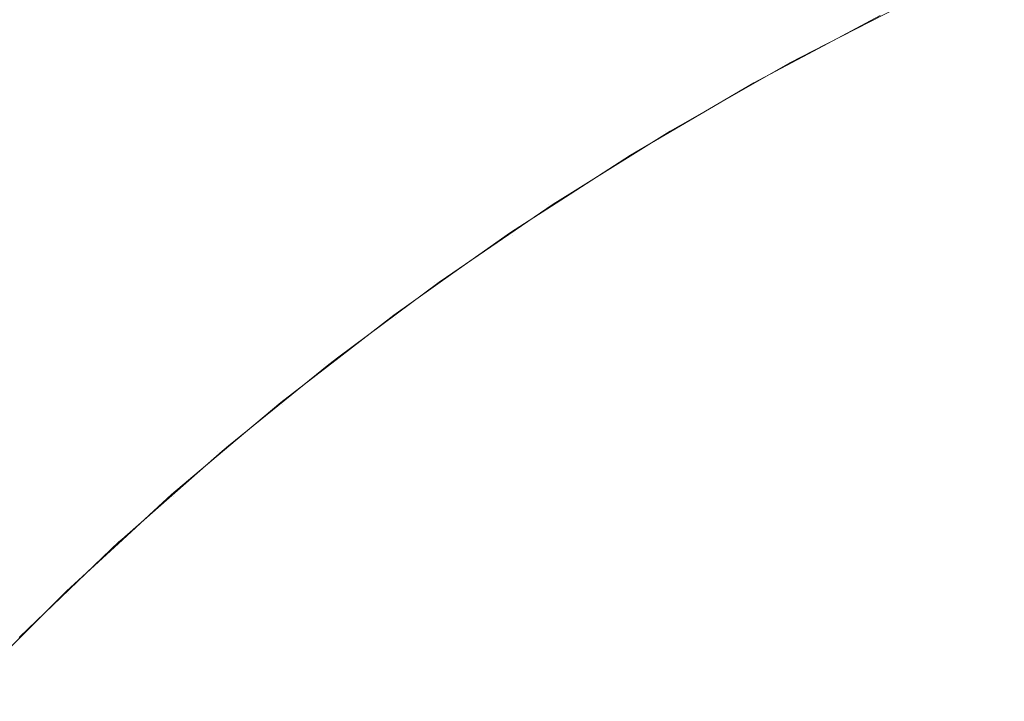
# Model space of a CAD drawing. Header units: centimetres. Extents: x -25.9 to 27.4, y -25.9 to -24.1.
# Tile 152 of 200: x 9.5009 to 9.5301, y -24.0911 to -24.0708. Entities that reach past the tile are written whole.
import ezdxf

# ---------------------------------------------------------------- set-up
doc = ezdxf.new("R2010")
doc.units = ezdxf.units.CM
doc.header["$LTSCALE"] = 2.54
doc.layers.add('Lucido design-1', color=7, linetype='Continuous')

# ---------------------------------------------------------------- blocks, each defined once
blk = doc.blocks.new('Gruppo-4-1')
at = {"color": 7, "linetype": 'Continuous', "lineweight": 9}
for points, invisible_edges in [([(9.526461, -24.070792, 707.716349), (9.530288, -24.068964, 707.716349), (9.530397, -24.069206, 707.712216), (9.526581, -24.07103, 707.712216)], 15), ([(9.526581, -24.07103, 707.712216), (9.530397, -24.069206, 707.712216), (9.530577, -24.069604, 707.708102), (9.526777, -24.07142, 707.708102)], 15), ([(9.526777, -24.07142, 707.708102), (9.530577, -24.069604, 707.708102), (9.530827, -24.070156, 707.704012), (9.52705, -24.071961, 707.704012)], 15), ([(-25.828561, -24.069848, 708.363983), (-25.828561, -24.071313, 708.366876), (27.271439, -24.071313, 708.366876), (27.271439, -24.069848, 708.363983)], 10), ([(9.499186, -24.070224, 708.010158), (9.502966, -24.070224, 708.004501), (9.49989, -24.072108, 708.002541), (9.496198, -24.072108, 708.008066)], 15), ([(9.502966, -24.070224, 708.004501), (9.506496, -24.070224, 707.998684), (9.503337, -24.072108, 707.99686), (9.49989, -24.072108, 708.002541)], 15), ([(9.506496, -24.070224, 707.998684), (9.509769, -24.070224, 707.992719), (9.506533, -24.072108, 707.991034), (9.503337, -24.072108, 707.99686)], 15), ([(9.509769, -24.070224, 707.992719), (9.512778, -24.070224, 707.986616), (9.509472, -24.072108, 707.985075), (9.506533, -24.072108, 707.991034)], 15), ([(9.512778, -24.070224, 707.986616), (9.515519, -24.070224, 707.980388), (9.512148, -24.072108, 707.978992), (9.509472, -24.072108, 707.985075)], 15), ([(9.515519, -24.070224, 707.980388), (9.517985, -24.070224, 707.974047), (9.514557, -24.072108, 707.972799), (9.512148, -24.072108, 707.978992)], 15), ([(9.517985, -24.070224, 707.974047), (9.520172, -24.070224, 707.967604), (9.516693, -24.072108, 707.966507), (9.514557, -24.072108, 707.972799)], 15), ([(9.520172, -24.070224, 707.967604), (9.522076, -24.070224, 707.961072), (9.518552, -24.072108, 707.960127), (9.516693, -24.072108, 707.966507)], 15), ([(9.522076, -24.070224, 707.961072), (9.523693, -24.070224, 707.954462), (9.520132, -24.072108, 707.953673), (9.518552, -24.072108, 707.960127)], 15), ([(9.523693, -24.070224, 707.954462), (9.52502, -24.070224, 707.947789), (9.521428, -24.072108, 707.947156), (9.520132, -24.072108, 707.953673)], 15), ([(9.52502, -24.070224, 707.947789), (9.526055, -24.070224, 707.941064), (9.522439, -24.072108, 707.940588), (9.521428, -24.072108, 707.947156)], 15), ([(9.526055, -24.070224, 707.941064), (9.526796, -24.070224, 707.9343), (9.523162, -24.072108, 707.933983), (9.522439, -24.072108, 707.940588)], 15), ([(9.526796, -24.070224, 707.9343), (9.527241, -24.070224, 707.927511), (9.523597, -24.072108, 707.927352), (9.523162, -24.072108, 707.933983)], 15), ([(9.523597, -24.072108, 707.927352), (9.527241, -24.070224, 707.927511), (9.52739, -24.070224, 707.920708), (9.524433, -24.071751, 707.920708)], 11), ([(9.524433, -24.071751, 707.920708), (9.52739, -24.070224, 707.920708), (9.526418, -24.070707, 707.720708)], 10), ([(9.52705, -24.071961, 707.704012), (9.530827, -24.070156, 707.704012), (9.531145, -24.070861, 707.699955), (9.527398, -24.072651, 707.699955)], 15), ([(9.524438, -24.071759, 707.720708), (9.526418, -24.070707, 707.720708), (9.526461, -24.070792, 707.716349), (9.522715, -24.072782, 707.716349)], 14), ([(9.522715, -24.072782, 707.716349), (9.526461, -24.070792, 707.716349), (9.526581, -24.07103, 707.712216), (9.522845, -24.073014, 707.712216)], 15), ([(9.526418, -24.070707, 707.720708), (9.524438, -24.071759, 707.720708), (9.524433, -24.071751, 707.920708)], 10), ([(9.527398, -24.072651, 707.699955), (9.531145, -24.070861, 707.699955), (9.531532, -24.071717, 707.695937), (9.527821, -24.07349, 707.695937)], 15), ([(9.522845, -24.073014, 707.712216), (9.526581, -24.07103, 707.712216), (9.526777, -24.07142, 707.708102), (9.523058, -24.073395, 707.708102)], 15), ([(27.271439, -24.071739, 708.36772), (27.271439, -24.071313, 708.366876), (-25.828561, -24.071313, 708.366876), (-25.828561, -24.071739, 708.36772)], 10), ([(9.523058, -24.073395, 707.708102), (9.526777, -24.07142, 707.708102), (9.52705, -24.071961, 707.704012), (9.523354, -24.073924, 707.704012)], 15), ([(-25.828561, -24.071739, 708.36772), (-25.828561, -24.073409, 708.370702), (27.271439, -24.073409, 708.370702), (27.271439, -24.071739, 708.36772)], 10), ([(9.523742, -24.072108, 707.920708), (9.524433, -24.071751, 707.920708), (9.524438, -24.071759, 707.720708), (9.522669, -24.072699, 707.720708)], 10), ([(9.522715, -24.072782, 707.716349), (9.522669, -24.072699, 707.720708), (9.524438, -24.071759, 707.720708)], 9), ([(9.524433, -24.071751, 707.920708), (9.523742, -24.072108, 707.920708), (9.523597, -24.072108, 707.927352)], 10), ([(9.527821, -24.07349, 707.695937), (9.531532, -24.071717, 707.695937), (9.531987, -24.072723, 707.691964), (9.528318, -24.074476, 707.691964)], 15), ([(9.523354, -24.073924, 707.704012), (9.52705, -24.071961, 707.704012), (9.527398, -24.072651, 707.699955), (9.523731, -24.074599, 707.699955)], 15), ([(9.49989, -24.072108, 708.002541), (9.503337, -24.072108, 707.99686), (9.50025, -24.074138, 707.995078), (9.496884, -24.074138, 708.000626)], 15), ([(9.503337, -24.072108, 707.99686), (9.506533, -24.072108, 707.991034), (9.503372, -24.074138, 707.989388), (9.50025, -24.074138, 707.995078)], 15), ([(9.506533, -24.072108, 707.991034), (9.509472, -24.072108, 707.985075), (9.506242, -24.074138, 707.983568), (9.503372, -24.074138, 707.989388)], 15), ([(9.509472, -24.072108, 707.985075), (9.512148, -24.072108, 707.978992), (9.508855, -24.074138, 707.977628), (9.506242, -24.074138, 707.983568)], 15), ([(9.512148, -24.072108, 707.978992), (9.514557, -24.072108, 707.972799), (9.511208, -24.074138, 707.97158), (9.508855, -24.074138, 707.977628)], 15), ([(9.514557, -24.072108, 707.972799), (9.516693, -24.072108, 707.966507), (9.513293, -24.074138, 707.965435), (9.511208, -24.074138, 707.97158)], 15), ([(9.516693, -24.072108, 707.966507), (9.518552, -24.072108, 707.960127), (9.515109, -24.074138, 707.959205), (9.513293, -24.074138, 707.965435)], 15), ([(9.518552, -24.072108, 707.960127), (9.520132, -24.072108, 707.953673), (9.516652, -24.074138, 707.952901), (9.515109, -24.074138, 707.959205)], 15), ([(9.520132, -24.072108, 707.953673), (9.521428, -24.072108, 707.947156), (9.517918, -24.074138, 707.946537), (9.516652, -24.074138, 707.952901)], 15), ([(9.521428, -24.072108, 707.947156), (9.522439, -24.072108, 707.940588), (9.518905, -24.074138, 707.940123), (9.517918, -24.074138, 707.946537)], 15), ([(9.522439, -24.072108, 707.940588), (9.523162, -24.072108, 707.933983), (9.519612, -24.074138, 707.933672), (9.518905, -24.074138, 707.940123)], 15), ([(9.523162, -24.072108, 707.933983), (9.523597, -24.072108, 707.927352), (9.520036, -24.074138, 707.927196), (9.519612, -24.074138, 707.933672)], 15), ([(9.520036, -24.074138, 707.927196), (9.523597, -24.072108, 707.927352), (9.523742, -24.072108, 707.920708), (9.520775, -24.073798, 707.920708)], 11), ([(9.520775, -24.073798, 707.920708), (9.523742, -24.072108, 707.920708), (9.522669, -24.072699, 707.720708)], 10), ([(9.52078, -24.073807, 707.720708), (9.522669, -24.072699, 707.720708), (9.522715, -24.072782, 707.716349), (9.519058, -24.074928, 707.716349)], 14), ([(9.519058, -24.074928, 707.716349), (9.522715, -24.072782, 707.716349), (9.522845, -24.073014, 707.712216), (9.519197, -24.075155, 707.712216)], 15), ([(9.522669, -24.072699, 707.720708), (9.52078, -24.073807, 707.720708), (9.520775, -24.073798, 707.920708)], 10), ([(9.523731, -24.074599, 707.699955), (9.527398, -24.072651, 707.699955), (9.527821, -24.07349, 707.695937), (9.524189, -24.07542, 707.695937)], 15), ([(9.528318, -24.074476, 707.691964), (9.531987, -24.072723, 707.691964), (9.532508, -24.073876, 707.688043), (9.528888, -24.075606, 707.688043)], 15), ([(9.519197, -24.075155, 707.712216), (9.522845, -24.073014, 707.712216), (9.523058, -24.073395, 707.708102), (9.519426, -24.075526, 707.708102)], 15), ([(27.271439, -24.073788, 708.371378), (27.271439, -24.073409, 708.370702), (-25.828561, -24.073409, 708.370702), (-25.828561, -24.073788, 708.371378)], 10), ([(9.519426, -24.075526, 707.708102), (9.523058, -24.073395, 707.708102), (9.523354, -24.073924, 707.704012), (9.519744, -24.076042, 707.704012)], 15), ([(9.524189, -24.07542, 707.695937), (9.527821, -24.07349, 707.695937), (9.528318, -24.074476, 707.691964), (9.524727, -24.076383, 707.691964)], 15), ([(-25.828561, -24.073788, 708.371378), (-25.828561, -24.07567, 708.374433), (27.271439, -24.07567, 708.374433), (27.271439, -24.073788, 708.371378)], 10), ([(9.520178, -24.074138, 707.920708), (9.520775, -24.073798, 707.920708), (9.52078, -24.073807, 707.720708), (9.519008, -24.074847, 707.720708)], 10), ([(9.519058, -24.074928, 707.716349), (9.519008, -24.074847, 707.720708), (9.52078, -24.073807, 707.720708)], 9), ([(9.520775, -24.073798, 707.920708), (9.520178, -24.074138, 707.920708), (9.520036, -24.074138, 707.927196)], 10), ([(9.519744, -24.076042, 707.704012), (9.523354, -24.073924, 707.704012), (9.523731, -24.074599, 707.699955), (9.520149, -24.076701, 707.699955)], 15), ([(9.528888, -24.075606, 707.688043), (9.532508, -24.073876, 707.688043), (9.533095, -24.075174, 707.684181), (9.529529, -24.076877, 707.684181)], 15), ([(9.50025, -24.074138, 707.995078), (9.503372, -24.074138, 707.989388), (9.500289, -24.07631, 707.987784), (9.497241, -24.07631, 707.99334)], 15), ([(9.503372, -24.074138, 707.989388), (9.506242, -24.074138, 707.983568), (9.503093, -24.07631, 707.9821), (9.500289, -24.07631, 707.987784)], 15), ([(9.506242, -24.074138, 707.983568), (9.508855, -24.074138, 707.977628), (9.505645, -24.07631, 707.976299), (9.503093, -24.07631, 707.9821)], 15), ([(9.508855, -24.074138, 707.977628), (9.511208, -24.074138, 707.97158), (9.507942, -24.07631, 707.970392), (9.505645, -24.07631, 707.976299)], 15), ([(9.511208, -24.074138, 707.97158), (9.513293, -24.074138, 707.965435), (9.509979, -24.07631, 707.96439), (9.507942, -24.07631, 707.970392)], 15), ([(9.513293, -24.074138, 707.965435), (9.515109, -24.074138, 707.959205), (9.511753, -24.07631, 707.958306), (9.509979, -24.07631, 707.96439)], 15), ([(9.515109, -24.074138, 707.959205), (9.516652, -24.074138, 707.952901), (9.513259, -24.07631, 707.952149), (9.511753, -24.07631, 707.958306)], 15), ([(9.516652, -24.074138, 707.952901), (9.517918, -24.074138, 707.946537), (9.514496, -24.07631, 707.945933), (9.513259, -24.07631, 707.952149)], 15), ([(9.517918, -24.074138, 707.946537), (9.518905, -24.074138, 707.940123), (9.51546, -24.07631, 707.939669), (9.514496, -24.07631, 707.945933)], 15), ([(9.518905, -24.074138, 707.940123), (9.519612, -24.074138, 707.933672), (9.51615, -24.07631, 707.933369), (9.51546, -24.07631, 707.939669)], 15), ([(9.519612, -24.074138, 707.933672), (9.520036, -24.074138, 707.927196), (9.516564, -24.07631, 707.927045), (9.51615, -24.07631, 707.933369)], 15), ([(9.516564, -24.07631, 707.927045), (9.520036, -24.074138, 707.927196), (9.520178, -24.074138, 707.920708), (9.517202, -24.075998, 707.920708)], 11), ([(9.517202, -24.075998, 707.920708), (9.520178, -24.074138, 707.920708), (9.519008, -24.074847, 707.720708)], 10), ([(9.520149, -24.076701, 707.699955), (9.523731, -24.074599, 707.699955), (9.524189, -24.07542, 707.695937), (9.520642, -24.077501, 707.695937)], 15), ([(9.524727, -24.076383, 707.691964), (9.528318, -24.074476, 707.691964), (9.528888, -24.075606, 707.688043), (9.525344, -24.077488, 707.688043)], 15), ([(9.517209, -24.076008, 707.720708), (9.519008, -24.074847, 707.720708), (9.519058, -24.074928, 707.716349), (9.515494, -24.077228, 707.716349)], 14), ([(9.515494, -24.077228, 707.716349), (9.519058, -24.074928, 707.716349), (9.519197, -24.075155, 707.712216), (9.515643, -24.077448, 707.712216)], 15), ([(9.519008, -24.074847, 707.720708), (9.517209, -24.076008, 707.720708), (9.517202, -24.075998, 707.920708)], 10), ([(9.515643, -24.077448, 707.712216), (9.519197, -24.075155, 707.712216), (9.519426, -24.075526, 707.708102), (9.515888, -24.07781, 707.708102)], 15), ([(9.529529, -24.076877, 707.684181), (9.533095, -24.075174, 707.684181), (9.533746, -24.076614, 707.680385), (9.530241, -24.078289, 707.680385)], 15), ([(9.515888, -24.07781, 707.708102), (9.519426, -24.075526, 707.708102), (9.519744, -24.076042, 707.704012), (9.516227, -24.078312, 707.704012)], 15), ([(9.520642, -24.077501, 707.695937), (9.524189, -24.07542, 707.695937), (9.524727, -24.076383, 707.691964), (9.521221, -24.078441, 707.691964)], 15), ([(27.271439, -24.075989, 708.37495), (27.271439, -24.07567, 708.374433), (-25.828561, -24.07567, 708.374433), (-25.828561, -24.075989, 708.37495)], 10), ([(9.525344, -24.077488, 707.688043), (9.528888, -24.075606, 707.688043), (9.529529, -24.076877, 707.684181), (9.526039, -24.078731, 707.684181)], 15), ([(-25.828561, -24.075989, 708.37495), (-25.828561, -24.078092, 708.378061), (27.271439, -24.078092, 708.378061), (27.271439, -24.075989, 708.37495)], 10), ([(9.516703, -24.07631, 707.920708), (9.517202, -24.075998, 707.920708), (9.517209, -24.076008, 707.720708), (9.515441, -24.077149, 707.720708)], 10), ([(9.515494, -24.077228, 707.716349), (9.515441, -24.077149, 707.720708), (9.517209, -24.076008, 707.720708)], 9), ([(9.516227, -24.078312, 707.704012), (9.519744, -24.076042, 707.704012), (9.520149, -24.076701, 707.699955), (9.51666, -24.078953, 707.699955)], 15), ([(9.517202, -24.075998, 707.920708), (9.516703, -24.07631, 707.920708), (9.516564, -24.07631, 707.927045)], 10), ([(9.500289, -24.07631, 707.987784), (9.503093, -24.07631, 707.9821), (9.500029, -24.078621, 707.980671), (9.497291, -24.078621, 707.986223)], 15), ([(9.503093, -24.07631, 707.9821), (9.505645, -24.07631, 707.976299), (9.502522, -24.078621, 707.975005), (9.500029, -24.078621, 707.980671)], 15), ([(9.505645, -24.07631, 707.976299), (9.507942, -24.07631, 707.970392), (9.504766, -24.078621, 707.969236), (9.502522, -24.078621, 707.975005)], 15), ([(9.507942, -24.07631, 707.970392), (9.509979, -24.07631, 707.96439), (9.506756, -24.078621, 707.963374), (9.504766, -24.078621, 707.969236)], 15), ([(9.509979, -24.07631, 707.96439), (9.511753, -24.07631, 707.958306), (9.508488, -24.078621, 707.957431), (9.506756, -24.078621, 707.963374)], 15), ([(9.511753, -24.07631, 707.958306), (9.513259, -24.07631, 707.952149), (9.509959, -24.078621, 707.951418), (9.508488, -24.078621, 707.957431)], 15), ([(9.513259, -24.07631, 707.952149), (9.514496, -24.07631, 707.945933), (9.511167, -24.078621, 707.945346), (9.509959, -24.078621, 707.951418)], 15), ([(9.514496, -24.07631, 707.945933), (9.51546, -24.07631, 707.939669), (9.512109, -24.078621, 707.939228), (9.511167, -24.078621, 707.945346)], 15), ([(9.51546, -24.07631, 707.939669), (9.51615, -24.07631, 707.933369), (9.512783, -24.078621, 707.933074), (9.512109, -24.078621, 707.939228)], 15), ([(9.51615, -24.07631, 707.933369), (9.516564, -24.07631, 707.927045), (9.513188, -24.078621, 707.926897), (9.512783, -24.078621, 707.933074)], 15), ([(9.513188, -24.078621, 707.926897), (9.516564, -24.07631, 707.927045), (9.516703, -24.07631, 707.920708), (9.513721, -24.078348, 707.920708)], 11), ([(9.513721, -24.078348, 707.920708), (9.516703, -24.07631, 707.920708), (9.515441, -24.077149, 707.720708)], 10), ([(9.521221, -24.078441, 707.691964), (9.524727, -24.076383, 707.691964), (9.525344, -24.077488, 707.688043), (9.521884, -24.079518, 707.688043)], 15), ([(9.51666, -24.078953, 707.699955), (9.520149, -24.076701, 707.699955), (9.520642, -24.077501, 707.695937), (9.517186, -24.079731, 707.695937)], 15), ([(9.526039, -24.078731, 707.684181), (9.529529, -24.076877, 707.684181), (9.530241, -24.078289, 707.680385), (9.52681, -24.080111, 707.680385)], 15), ([(9.515494, -24.077228, 707.716349), (9.512032, -24.079677, 707.716349), (9.511975, -24.0796, 707.720708), (9.513729, -24.07836, 707.720708)], 11), ([(9.512032, -24.079677, 707.716349), (9.515494, -24.077228, 707.716349), (9.515643, -24.077448, 707.712216), (9.51219, -24.079891, 707.712216)], 15), ([(9.515441, -24.077149, 707.720708), (9.513729, -24.07836, 707.720708), (9.513721, -24.078348, 707.920708)], 10), ([(9.513729, -24.07836, 707.720708), (9.515441, -24.077149, 707.720708), (9.515494, -24.077228, 707.716349)], 10), ([(9.51219, -24.079891, 707.712216), (9.515643, -24.077448, 707.712216), (9.515888, -24.07781, 707.708102), (9.51245, -24.080242, 707.708102)], 15), ([(9.517186, -24.079731, 707.695937), (9.520642, -24.077501, 707.695937), (9.521221, -24.078441, 707.691964), (9.517804, -24.080646, 707.691964)], 15), ([(9.521884, -24.079518, 707.688043), (9.525344, -24.077488, 707.688043), (9.526039, -24.078731, 707.684181), (9.522631, -24.080731, 707.684181)], 15), ([(9.51245, -24.080242, 707.708102), (9.515888, -24.07781, 707.708102), (9.516227, -24.078312, 707.704012), (9.51281, -24.080729, 707.704012)], 15), ([(27.271439, -24.078341, 708.378431), (27.271439, -24.078092, 708.378061), (-25.828561, -24.078092, 708.378061), (-25.828561, -24.078341, 708.378431)], 10), ([(-25.828561, -24.078341, 708.378431), (-25.828561, -24.080669, 708.381581), (27.271439, -24.080669, 708.381581), (27.271439, -24.078341, 708.378431)], 10), ([(9.513323, -24.078621, 707.920708), (9.513721, -24.078348, 707.920708), (9.513729, -24.07836, 707.720708), (9.511975, -24.0796, 707.720708)], 10), ([(9.51281, -24.080729, 707.704012), (9.516227, -24.078312, 707.704012), (9.51666, -24.078953, 707.699955), (9.51327, -24.081351, 707.699955)], 15), ([(9.513721, -24.078348, 707.920708), (9.513323, -24.078621, 707.920708), (9.513188, -24.078621, 707.926897)], 10), ([(9.517804, -24.080646, 707.691964), (9.521221, -24.078441, 707.691964), (9.521884, -24.079518, 707.688043), (9.518513, -24.081694, 707.688043)], 15), ([(9.52681, -24.080111, 707.680385), (9.530241, -24.078289, 707.680385), (9.531021, -24.079837, 707.676659), (9.527655, -24.081625, 707.676659)], 15), ([(9.500029, -24.078621, 707.980671), (9.502522, -24.078621, 707.975005), (9.499492, -24.081066, 707.97375), (9.497057, -24.081066, 707.979285)], 15), ([(9.502522, -24.078621, 707.975005), (9.504766, -24.078621, 707.969236), (9.501684, -24.081066, 707.968114), (9.499492, -24.081066, 707.97375)], 15), ([(9.504766, -24.078621, 707.969236), (9.506756, -24.078621, 707.963374), (9.503628, -24.081066, 707.962388), (9.501684, -24.081066, 707.968114)], 15), ([(9.506756, -24.078621, 707.963374), (9.508488, -24.078621, 707.957431), (9.50532, -24.081066, 707.956582), (9.503628, -24.081066, 707.962388)], 15), ([(9.508488, -24.078621, 707.957431), (9.509959, -24.078621, 707.951418), (9.506758, -24.081066, 707.950708), (9.50532, -24.081066, 707.956582)], 15), ([(9.509959, -24.078621, 707.951418), (9.511167, -24.078621, 707.945346), (9.507937, -24.081066, 707.944777), (9.506758, -24.081066, 707.950708)], 15), ([(9.511167, -24.078621, 707.945346), (9.512109, -24.078621, 707.939228), (9.508857, -24.081066, 707.9388), (9.507937, -24.081066, 707.944777)], 15), ([(9.512109, -24.078621, 707.939228), (9.512783, -24.078621, 707.933074), (9.509516, -24.081066, 707.932789), (9.508857, -24.081066, 707.9388)], 15), ([(9.512783, -24.078621, 707.933074), (9.513188, -24.078621, 707.926897), (9.509911, -24.081066, 707.926754), (9.509516, -24.081066, 707.932789)], 15), ([(9.509911, -24.081066, 707.926754), (9.513188, -24.078621, 707.926897), (9.513323, -24.078621, 707.920708), (9.510339, -24.080845, 707.920708)], 11), ([(9.510339, -24.080845, 707.920708), (9.513323, -24.078621, 707.920708), (9.511975, -24.0796, 707.720708)], 10), ([(9.522631, -24.080731, 707.684181), (9.526039, -24.078731, 707.684181), (9.52681, -24.080111, 707.680385), (9.523459, -24.082077, 707.680385)], 15), ([(9.51327, -24.081351, 707.699955), (9.51666, -24.078953, 707.699955), (9.517186, -24.079731, 707.695937), (9.513829, -24.082106, 707.695937)], 15), ([(9.511975, -24.0796, 707.720708), (9.510348, -24.080858, 707.720708), (9.510339, -24.080845, 707.920708)], 10), ([(9.510348, -24.080858, 707.720708), (9.511975, -24.0796, 707.720708), (9.512032, -24.079677, 707.716349)], 10), ([(9.518513, -24.081694, 707.688043), (9.521884, -24.079518, 707.688043), (9.522631, -24.080731, 707.684181), (9.51931, -24.082874, 707.684181)], 15), ([(9.512032, -24.079677, 707.716349), (9.508676, -24.08227, 707.716349), (9.508617, -24.082196, 707.720708), (9.510348, -24.080858, 707.720708)], 11), ([(9.508676, -24.08227, 707.716349), (9.512032, -24.079677, 707.716349), (9.51219, -24.079891, 707.712216), (9.508844, -24.082477, 707.712216)], 15), ([(9.508844, -24.082477, 707.712216), (9.51219, -24.079891, 707.712216), (9.51245, -24.080242, 707.708102), (9.509118, -24.082817, 707.708102)], 15), ([(9.513829, -24.082106, 707.695937), (9.517186, -24.079731, 707.695937), (9.517804, -24.080646, 707.691964), (9.514485, -24.082993, 707.691964)], 15), ([(9.527655, -24.081625, 707.676659), (9.531021, -24.079837, 707.676659), (9.531869, -24.081519, 707.673012), (9.528574, -24.083269, 707.673012)], 15), ([(9.509118, -24.082817, 707.708102), (9.51245, -24.080242, 707.708102), (9.51281, -24.080729, 707.704012), (9.509498, -24.083288, 707.704012)], 15), ([(9.523459, -24.082077, 707.680385), (9.52681, -24.080111, 707.680385), (9.527655, -24.081625, 707.676659), (9.524368, -24.083553, 707.676659)], 15), ([(27.271439, -24.08084, 708.381812), (27.271439, -24.080669, 708.381581), (-25.828561, -24.080669, 708.381581), (-25.828561, -24.08084, 708.381812)], 10), ([(9.509498, -24.083288, 707.704012), (9.51281, -24.080729, 707.704012), (9.51327, -24.081351, 707.699955), (9.509984, -24.08389, 707.699955)], 15), ([(9.514485, -24.082993, 707.691964), (9.517804, -24.080646, 707.691964), (9.518513, -24.081694, 707.688043), (9.515237, -24.084011, 707.688043)], 15), ([(9.51931, -24.082874, 707.684181), (9.522631, -24.080731, 707.684181), (9.523459, -24.082077, 707.680385), (9.520196, -24.084183, 707.680385)], 15), ([(-25.828561, -24.08084, 708.381812), (-25.828561, -24.083398, 708.384986), (27.271439, -24.083398, 708.384986), (27.271439, -24.08084, 708.381812)], 10), ([(9.499492, -24.081066, 707.97375), (9.501684, -24.081066, 707.968114), (9.498701, -24.083641, 707.967028), (9.49656, -24.083641, 707.972535)], 15), ([(9.501684, -24.081066, 707.968114), (9.503628, -24.081066, 707.962388), (9.500601, -24.083641, 707.961433), (9.498701, -24.083641, 707.967028)], 15), ([(9.503628, -24.081066, 707.962388), (9.50532, -24.081066, 707.956582), (9.502254, -24.083641, 707.95576), (9.500601, -24.083641, 707.961433)], 15), ([(9.50532, -24.081066, 707.956582), (9.506758, -24.081066, 707.950708), (9.503659, -24.083641, 707.950021), (9.502254, -24.083641, 707.95576)], 15), ([(9.506758, -24.081066, 707.950708), (9.507937, -24.081066, 707.944777), (9.504811, -24.083641, 707.944226), (9.503659, -24.083641, 707.950021)], 15), ([(9.507937, -24.081066, 707.944777), (9.508857, -24.081066, 707.9388), (9.50571, -24.083641, 707.938386), (9.504811, -24.083641, 707.944226)], 15), ([(9.508857, -24.081066, 707.9388), (9.509516, -24.081066, 707.932789), (9.506354, -24.083641, 707.932512), (9.50571, -24.083641, 707.938386)], 15), ([(9.509516, -24.081066, 707.932789), (9.509911, -24.081066, 707.926754), (9.50674, -24.083641, 707.926616), (9.506354, -24.083641, 707.932512)], 15), ([(9.50674, -24.083641, 707.926616), (9.509911, -24.081066, 707.926754), (9.510043, -24.081066, 707.920708), (9.507061, -24.083485, 707.920708)], 11), ([(9.507061, -24.083485, 707.920708), (9.510043, -24.081066, 707.920708), (9.508617, -24.082196, 707.720708)], 10), ([(9.510043, -24.081066, 707.920708), (9.510339, -24.080845, 707.920708), (9.510348, -24.080858, 707.720708), (9.508617, -24.082196, 707.720708)], 10), ([(9.510339, -24.080845, 707.920708), (9.510043, -24.081066, 707.920708), (9.509911, -24.081066, 707.926754)], 10), ([(9.509984, -24.08389, 707.699955), (9.51327, -24.081351, 707.699955), (9.513829, -24.082106, 707.695937), (9.510575, -24.084621, 707.695937)], 15), ([(9.515237, -24.084011, 707.688043), (9.518513, -24.081694, 707.688043), (9.51931, -24.082874, 707.684181), (9.516084, -24.085156, 707.684181)], 15), ([(9.524368, -24.083553, 707.676659), (9.527655, -24.081625, 707.676659), (9.528574, -24.083269, 707.673012), (9.525356, -24.085157, 707.673012)], 15), ([(9.528574, -24.083269, 707.673012), (9.531869, -24.081519, 707.673012), (9.532783, -24.083331, 707.669447), (9.529564, -24.085041, 707.669447)], 15), ([(9.508676, -24.08227, 707.716349), (9.505434, -24.085004, 707.716349), (9.505371, -24.084933, 707.720708), (9.507072, -24.083499, 707.720708)], 11), ([(9.505434, -24.085004, 707.716349), (9.508676, -24.08227, 707.716349), (9.508844, -24.082477, 707.712216), (9.50561, -24.085204, 707.712216)], 15), ([(9.508617, -24.082196, 707.720708), (9.507072, -24.083499, 707.720708), (9.507061, -24.083485, 707.920708)], 10), ([(9.507072, -24.083499, 707.720708), (9.508617, -24.082196, 707.720708), (9.508676, -24.08227, 707.716349)], 10), ([(9.510575, -24.084621, 707.695937), (9.513829, -24.082106, 707.695937), (9.514485, -24.082993, 707.691964), (9.511268, -24.08548, 707.691964)], 15), ([(9.520196, -24.084183, 707.680385), (9.523459, -24.082077, 707.680385), (9.524368, -24.083553, 707.676659), (9.521166, -24.08562, 707.676659)], 15), ([(9.50561, -24.085204, 707.712216), (9.508844, -24.082477, 707.712216), (9.509118, -24.082817, 707.708102), (9.505898, -24.085532, 707.708102)], 15), ([(9.505898, -24.085532, 707.708102), (9.509118, -24.082817, 707.708102), (9.509498, -24.083288, 707.704012), (9.506298, -24.085986, 707.704012)], 15), ([(9.516084, -24.085156, 707.684181), (9.51931, -24.082874, 707.684181), (9.520196, -24.084183, 707.680385), (9.517024, -24.086427, 707.680385)], 15), ([(9.511268, -24.08548, 707.691964), (9.514485, -24.082993, 707.691964), (9.515237, -24.084011, 707.688043), (9.512063, -24.086464, 707.688043)], 15), ([(27.271439, -24.083481, 708.385089), (27.271439, -24.083398, 708.384986), (-25.828561, -24.083398, 708.384986), (-25.828561, -24.083481, 708.385089)], 10), ([(9.506298, -24.085986, 707.704012), (9.509498, -24.083288, 707.704012), (9.509984, -24.08389, 707.699955), (9.50681, -24.086567, 707.699955)], 15), ([(9.525356, -24.085157, 707.673012), (9.528574, -24.083269, 707.673012), (9.529564, -24.085041, 707.669447), (9.52642, -24.086886, 707.669447)], 15), ([(9.529564, -24.085041, 707.669447), (9.532783, -24.083331, 707.669447), (9.533761, -24.085271, 707.665973), (9.530623, -24.086938, 707.665973)], 15), ([(27.271439, -24.086261, 708.388255), (27.271439, -24.083481, 708.385089), (-25.828561, -24.083481, 708.385089), (-25.828561, -24.086261, 708.388255)], 10), ([(9.500601, -24.083641, 707.961433), (9.502254, -24.083641, 707.95576), (9.499295, -24.08634, 707.954968), (9.497679, -24.08634, 707.960512)], 15), ([(9.502254, -24.083641, 707.95576), (9.503659, -24.083641, 707.950021), (9.500668, -24.08634, 707.949358), (9.499295, -24.08634, 707.954968)], 15), ([(9.503659, -24.083641, 707.950021), (9.504811, -24.083641, 707.944226), (9.501795, -24.08634, 707.943694), (9.500668, -24.08634, 707.949358)], 15), ([(9.504811, -24.083641, 707.944226), (9.50571, -24.083641, 707.938386), (9.502673, -24.08634, 707.937986), (9.501795, -24.08634, 707.943694)], 15), ([(9.50571, -24.083641, 707.938386), (9.506354, -24.083641, 707.932512), (9.503302, -24.08634, 707.932245), (9.502673, -24.08634, 707.937986)], 15), ([(9.506354, -24.083641, 707.932512), (9.50674, -24.083641, 707.926616), (9.50368, -24.08634, 707.926482), (9.503302, -24.08634, 707.932245)], 15), ([(9.50368, -24.08634, 707.926482), (9.50674, -24.083641, 707.926616), (9.506869, -24.083641, 707.920708), (9.503893, -24.086263, 707.920708)], 11), ([(9.503893, -24.086263, 707.920708), (9.506869, -24.083641, 707.920708), (9.505371, -24.084933, 707.720708)], 10), ([(9.506869, -24.083641, 707.920708), (9.507061, -24.083485, 707.920708), (9.507072, -24.083499, 707.720708), (9.505371, -24.084933, 707.720708)], 10), ([(9.507061, -24.083485, 707.920708), (9.506869, -24.083641, 707.920708), (9.50674, -24.083641, 707.926616)], 10), ([(9.521166, -24.08562, 707.676659), (9.524368, -24.083553, 707.676659), (9.525356, -24.085157, 707.673012), (9.522221, -24.087181, 707.673012)], 15), ([(9.50681, -24.086567, 707.699955), (9.509984, -24.08389, 707.699955), (9.510575, -24.084621, 707.695937), (9.50743, -24.087272, 707.695937)], 15), ([(9.512063, -24.086464, 707.688043), (9.515237, -24.084011, 707.688043), (9.516084, -24.085156, 707.684181), (9.512957, -24.087573, 707.684181)], 15), ([(9.517024, -24.086427, 707.680385), (9.520196, -24.084183, 707.680385), (9.521166, -24.08562, 707.676659), (9.518055, -24.087821, 707.676659)], 15), ([(9.50743, -24.087272, 707.695937), (9.510575, -24.084621, 707.695937), (9.511268, -24.08548, 707.691964), (9.508159, -24.088101, 707.691964)], 15), ([(9.505434, -24.085004, 707.716349), (9.50231, -24.087873, 707.716349), (9.502245, -24.087804, 707.720708), (9.503907, -24.086278, 707.720708)], 11), ([(9.50231, -24.087873, 707.716349), (9.505434, -24.085004, 707.716349), (9.50561, -24.085204, 707.712216), (9.502495, -24.088065, 707.712216)], 15), ([(9.502495, -24.088065, 707.712216), (9.50561, -24.085204, 707.712216), (9.505898, -24.085532, 707.708102), (9.502797, -24.08838, 707.708102)], 15), ([(9.505371, -24.084933, 707.720708), (9.503907, -24.086278, 707.720708), (9.503893, -24.086263, 707.920708)], 10), ([(9.503907, -24.086278, 707.720708), (9.505371, -24.084933, 707.720708), (9.505434, -24.085004, 707.716349)], 10), ([(9.512957, -24.087573, 707.684181), (9.516084, -24.085156, 707.684181), (9.517024, -24.086427, 707.680385), (9.51395, -24.088802, 707.680385)], 15), ([(9.522221, -24.087181, 707.673012), (9.525356, -24.085157, 707.673012), (9.52642, -24.086886, 707.669447), (9.523358, -24.088862, 707.669447)], 15), ([(9.52642, -24.086886, 707.669447), (9.529564, -24.085041, 707.669447), (9.530623, -24.086938, 707.665973), (9.527559, -24.088736, 707.665973)], 15), ([(9.508159, -24.088101, 707.691964), (9.511268, -24.08548, 707.691964), (9.512063, -24.086464, 707.688043), (9.508995, -24.089051, 707.688043)], 15), ([(9.502797, -24.08838, 707.708102), (9.505898, -24.085532, 707.708102), (9.506298, -24.085986, 707.704012), (9.503216, -24.088818, 707.704012)], 15), ([(9.518055, -24.087821, 707.676659), (9.521166, -24.08562, 707.676659), (9.522221, -24.087181, 707.673012), (9.519175, -24.089335, 707.673012)], 15), ([(9.503216, -24.088818, 707.704012), (9.506298, -24.085986, 707.704012), (9.50681, -24.086567, 707.699955), (9.503751, -24.089376, 707.699955)], 15), ([(27.271439, -24.089175, 708.391305), (27.271439, -24.086273, 708.388267), (-25.828561, -24.086273, 708.388267), (-25.828561, -24.089175, 708.391305)], 10), ([(9.500668, -24.08634, 707.949358), (9.501795, -24.08634, 707.943694), (9.498891, -24.08916, 707.943182), (9.49779, -24.08916, 707.94872)], 15), ([(9.501795, -24.08634, 707.943694), (9.502673, -24.08634, 707.937986), (9.49975, -24.08916, 707.937601), (9.498891, -24.08916, 707.943182)], 15), ([(9.502673, -24.08634, 707.937986), (9.503302, -24.08634, 707.932245), (9.500365, -24.08916, 707.931988), (9.49975, -24.08916, 707.937601)], 15), ([(9.503302, -24.08634, 707.932245), (9.50368, -24.08634, 707.926482), (9.500734, -24.08916, 707.926354), (9.500365, -24.08916, 707.931988)], 15), ([(9.50368, -24.08634, 707.926482), (9.503806, -24.08634, 707.920708), (9.500858, -24.08916, 707.920708), (9.500734, -24.08916, 707.926354)], 13), ([(9.502245, -24.087804, 707.720708), (9.500858, -24.08916, 707.920708), (9.503806, -24.08634, 707.920708)], 9), ([(9.503806, -24.08634, 707.920708), (9.503907, -24.086278, 707.720708), (9.502245, -24.087804, 707.720708)], 9), ([(9.503893, -24.086263, 707.920708), (9.503806, -24.08634, 707.920708), (9.50368, -24.08634, 707.926482)], 10), ([(9.503806, -24.08634, 707.920708), (9.503893, -24.086263, 707.920708), (9.503907, -24.086278, 707.720708)], 10), ([(9.503751, -24.089376, 707.699955), (9.50681, -24.086567, 707.699955), (9.50743, -24.087272, 707.695937), (9.504401, -24.090055, 707.695937)], 15), ([(9.508995, -24.089051, 707.688043), (9.512063, -24.086464, 707.688043), (9.512957, -24.087573, 707.684181), (9.509936, -24.09012, 707.684181)], 15), ([(9.51395, -24.088802, 707.680385), (9.517024, -24.086427, 707.680385), (9.518055, -24.087821, 707.676659), (9.51504, -24.090151, 707.676659)], 15), ([(9.523358, -24.088862, 707.669447), (9.52642, -24.086886, 707.669447), (9.527559, -24.088736, 707.665973), (9.524574, -24.090662, 707.665973)], 15), ([(9.527559, -24.088736, 707.665973), (9.530623, -24.086938, 707.665973), (9.53175, -24.088955, 707.662593), (9.528771, -24.090703, 707.662593)], 15), ([(9.519175, -24.089335, 707.673012), (9.522221, -24.087181, 707.673012), (9.523358, -24.088862, 707.669447), (9.520382, -24.090967, 707.669447)], 15), ([(9.504401, -24.090055, 707.695937), (9.50743, -24.087272, 707.695937), (9.508159, -24.088101, 707.691964), (9.505165, -24.090851, 707.691964)], 15), ([(9.502245, -24.087804, 707.720708), (9.500858, -24.089191, 707.720708), (9.500843, -24.089175, 707.920708), (9.500858, -24.08916, 707.920708)], 10), ([(9.500858, -24.089191, 707.720708), (9.502245, -24.087804, 707.720708), (9.50231, -24.087873, 707.716349)], 10), ([(9.509936, -24.09012, 707.684181), (9.512957, -24.087573, 707.684181), (9.51395, -24.088802, 707.680385), (9.510981, -24.091306, 707.680385)], 15), ([(9.51504, -24.090151, 707.676659), (9.518055, -24.087821, 707.676659), (9.519175, -24.089335, 707.673012), (9.516223, -24.091617, 707.673012)], 15), ([(9.50231, -24.087873, 707.716349), (9.499312, -24.090872, 707.716349), (9.499243, -24.090806, 707.720708), (9.500858, -24.089191, 707.720708)], 11), ([(9.499312, -24.090872, 707.716349), (9.50231, -24.087873, 707.716349), (9.502495, -24.088065, 707.712216), (9.499504, -24.091056, 707.712216)], 15), ([(9.499504, -24.091056, 707.712216), (9.502495, -24.088065, 707.712216), (9.502797, -24.08838, 707.708102), (9.499819, -24.091358, 707.708102)], 15), ([(9.505165, -24.090851, 707.691964), (9.508159, -24.088101, 707.691964), (9.508995, -24.089051, 707.688043), (9.50604, -24.091765, 707.688043)], 15), ([(9.499819, -24.091358, 707.708102), (9.502797, -24.08838, 707.708102), (9.503216, -24.088818, 707.704012), (9.500256, -24.091777, 707.704012)], 15), ([(9.500256, -24.091777, 707.704012), (9.503216, -24.088818, 707.704012), (9.503751, -24.089376, 707.699955), (9.500815, -24.092313, 707.699955)], 15), ([(9.510981, -24.091306, 707.680385), (9.51395, -24.088802, 707.680385), (9.51504, -24.090151, 707.676659), (9.512126, -24.092608, 707.676659)], 15), ([(9.520382, -24.090967, 707.669447), (9.523358, -24.088862, 707.669447), (9.524574, -24.090662, 707.665973), (9.521674, -24.092714, 707.665973)], 15), ([(9.524574, -24.090662, 707.665973), (9.527559, -24.088736, 707.665973), (9.528771, -24.090703, 707.662593), (9.525868, -24.092577, 707.662593)], 15), ([(9.528771, -24.090703, 707.662593), (9.53175, -24.088955, 707.662593), (9.532943, -24.091089, 707.659313), (9.530053, -24.092785, 707.659313)], 15), ([(-25.828561, -24.089175, 708.391305), (-25.828561, -24.089292, 708.391417), (27.271439, -24.089292, 708.391417), (27.271439, -24.089175, 708.391305)], 10), ([(27.271439, -24.092218, 708.394231), (27.271439, -24.089292, 708.391417), (-25.828561, -24.089292, 708.391417), (-25.828561, -24.092218, 708.394231)], 10), ([(9.500843, -24.089175, 707.920708), (9.500858, -24.089191, 707.720708), (9.499243, -24.090806, 707.720708)], 9), ([(9.50604, -24.091765, 707.688043), (9.508995, -24.089051, 707.688043), (9.509936, -24.09012, 707.684181), (9.507026, -24.092793, 707.684181)], 15), ([(9.500815, -24.092313, 707.699955), (9.503751, -24.089376, 707.699955), (9.504401, -24.090055, 707.695937), (9.501493, -24.092963, 707.695937)], 15), ([(9.516223, -24.091617, 707.673012), (9.519175, -24.089335, 707.673012), (9.520382, -24.090967, 707.669447), (9.517498, -24.093196, 707.669447)], 15), ([(9.501493, -24.092963, 707.695937), (9.504401, -24.090055, 707.695937), (9.505165, -24.090851, 707.691964), (9.50229, -24.093726, 707.691964)], 15), ([(9.507026, -24.092793, 707.684181), (9.509936, -24.09012, 707.684181), (9.510981, -24.091306, 707.680385), (9.50812, -24.093934, 707.680385)], 15), ([(9.512126, -24.092608, 707.676659), (9.51504, -24.090151, 707.676659), (9.516223, -24.091617, 707.673012), (9.51337, -24.094022, 707.673012)], 15), ([(9.521674, -24.092714, 707.665973), (9.524574, -24.090662, 707.665973), (9.525868, -24.092577, 707.662593), (9.523048, -24.094572, 707.662593)], 15), ([(9.525868, -24.092577, 707.662593), (9.528771, -24.090703, 707.662593), (9.530053, -24.092785, 707.659313), (9.527238, -24.094602, 707.659313)], 15), ([(9.50229, -24.093726, 707.691964), (9.505165, -24.090851, 707.691964), (9.50604, -24.091765, 707.688043), (9.503203, -24.094602, 707.688043)], 15), ([(9.517498, -24.093196, 707.669447), (9.520382, -24.090967, 707.669447), (9.521674, -24.092714, 707.665973), (9.518863, -24.094886, 707.665973)], 15)]:
    blk.add_3dface(points, dxfattribs=dict(at, invisible_edges=invisible_edges))

msp = doc.modelspace()

# ---------------------------------------------------------------- block references
at = {"layer": 'Lucido design-1', "color": 7}
msp.add_blockref('Gruppo-4-1', (0, 0), dxfattribs=at)

doc.saveas('drawing.dxf')
